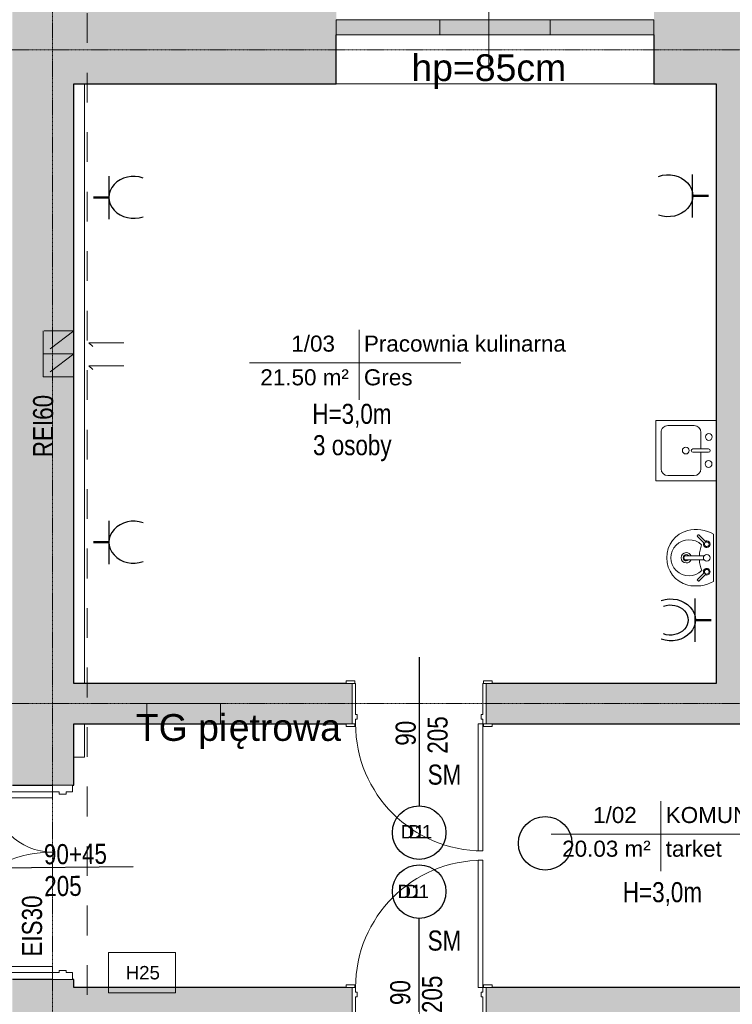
# Model space of a CAD drawing. Header units: centimetres. Extents: x 14504 to 44111, y -18976 to -7683.
# Tile 75 of 141: x 31451 to 31984, y -17299 to -16563. Entities that reach past the tile are written whole.
import ezdxf

# ---------------------------------------------------------------- set-up
doc = ezdxf.new("R2010")
doc.units = ezdxf.units.CM
doc.linetypes.add('Aligning Line 1_8_', pattern=[0.635, 0.3175, -0.3175])
doc.linetypes.add('Linia siatki', pattern=[0.9925, 0.47, -0.2175, 0.0875, -0.2175])
for name, color, linetype, lineweight in [('A-AREA-IDEN', 4, 'Continuous', 9), ('A-DETL', 6, 'Continuous', 9), ('A-DETL-MEDM', 33, 'Continuous', 25), ('A-DETL-THIN', 151, 'Continuous', 9), ('A-DOOR', 31, 'Continuous', 9), ('A-DOOR-FRAM', 31, 'Continuous', 18), ('A-FLOR', 192, 'Continuous', 9), ('A-GLAZ', 151, 'Continuous', 9), ('A-WALL', 4, 'Continuous', 9), ('A-WALL-PATT', 111, 'Continuous', 25), ('G-ANNO-TEXT', 8, 'Continuous', 9), ('I-WALL', 2, 'Continuous', 9), ('IE inst', 1, 'Continuous', 50), ('P-SANR-FIXT', 6, 'Continuous', 9), ('S-GRID', 8, 'Continuous', 9)]:
    doc.layers.add(name, color=color, linetype=linetype, lineweight=lineweight)
doc.styles.add('Arial_1', font='arial.ttf', dxfattribs={"height": 12})
doc.styles.add('Arial_2', font='arial.ttf', dxfattribs={"height": 18})
doc.styles.add('Arial_3', font='arial.ttf', dxfattribs={"width": 0.8, "height": 18})
doc.styles.add('Arial_5', font='arial.ttf', dxfattribs={"height": 15})

# ---------------------------------------------------------------- blocks, each defined once
blk = doc.blocks.new('wewnetrzne dwupanelowe - 900 x 2100mm-640922-4_Poziom piętra')
at = {"layer": 'A-DOOR'}
for p, q in [((-54.635, 17.3175), (-48.135, 17.3175)), ((-54.635, 15.3175), (-54.635, 17.3175)), ((-48.135, 15.3175), (-54.635, 15.3175)), ((-48.135, 17.3175), (-48.135, 15.3175)), ((48.135, 17.3175), (54.635, 17.3175)), ((48.135, 15.3175), (48.135, 17.3175)), ((54.635, 15.3175), (48.135, 15.3175)), ((54.635, 17.3175), (54.635, 15.3175)), ((-54.635, -14.6825), (-48.135, -14.6825)), ((-54.635, -16.6825), (-54.635, -14.6825)), ((-48.135, -14.6825), (-48.135, -16.6825)), ((48.135, -14.6825), (54.635, -14.6825)), ((48.135, -16.6825), (48.135, -14.6825)), ((54.635, -14.6825), (54.635, -16.6825)), ((-48.135, -16.6825), (-54.635, -16.6825)), ((54.635, -16.6825), (48.135, -16.6825))]:
    blk.add_line(p, q, dxfattribs=at)
at = {"layer": 'A-DOOR', "lineweight": 18}
for p, q in [((44, -14.6825), (47.5, -14.6825)), ((44, -109.6825), (44, -14.6825)), ((47.5, -14.6825), (47.5, -109.6825)), ((47.5, -109.6825), (44, -109.6825))]:
    blk.add_line(p, q, dxfattribs=at)
at = {"layer": 'A-DOOR'}
blk.add_arc((47.5, -14.6825), 95, 180, 270, dxfattribs=at)
at = {"layer": 'A-DOOR-FRAM'}
for p, q in [((-50, 15.3175), (-47.5, 15.3175)), ((-50, -14.6825), (-50, 15.3175)), ((-47.5, 15.3175), (-47.5, -7.69)), ((47.5, 15.3175), (50, 15.3175)), ((47.5, -7.69), (47.5, 15.3175)), ((50, 15.3175), (50, -14.6825)), ((-47.5, -14.6825), (-50, -14.6825)), ((-47.5, -7.69), (-46.23, -7.69)), ((-47.5, -11.1825), (-47.5, -14.6825)), ((-46.23, -11.1825), (-47.5, -11.1825)), ((-46.23, -7.69), (-46.23, -11.1825)), ((46.23, -7.69), (47.5, -7.69)), ((46.23, -11.1825), (46.23, -7.69)), ((47.5, -11.1825), (46.23, -11.1825)), ((47.5, -14.6825), (47.5, -11.1825)), ((50, -14.6825), (47.5, -14.6825))]:
    blk.add_line(p, q, dxfattribs=at)
blk = doc.blocks.new('wewnetrzne dwupanelowe - 900 x 2100mm-591853-4_Poziom piętra')
at = {"layer": 'A-DOOR', "lineweight": 18}
for p, q in [((47.5, 117.6825), (44, 117.6825)), ((44, 117.6825), (44, 22.6825)), ((47.5, 22.6825), (47.5, 117.6825)), ((44, 22.6825), (47.5, 22.6825))]:
    blk.add_line(p, q, dxfattribs=at)
at = {"layer": 'A-DOOR'}
for p, q in [((-48.135, 24.6825), (-54.635, 24.6825)), ((-54.635, 24.6825), (-54.635, 22.6825)), ((-54.635, 22.6825), (-48.135, 22.6825)), ((-48.135, 22.6825), (-48.135, 24.6825)), ((54.635, 24.6825), (48.135, 24.6825)), ((48.135, 24.6825), (48.135, 22.6825)), ((48.135, 22.6825), (54.635, 22.6825)), ((54.635, 22.6825), (54.635, 24.6825)), ((-48.135, -23.3175), (-54.635, -23.3175)), ((-54.635, -23.3175), (-54.635, -25.3175)), ((-54.635, -25.3175), (-48.135, -25.3175)), ((-48.135, -25.3175), (-48.135, -23.3175)), ((54.635, -23.3175), (48.135, -23.3175)), ((48.135, -23.3175), (48.135, -25.3175)), ((48.135, -25.3175), (54.635, -25.3175)), ((54.635, -25.3175), (54.635, -23.3175))]:
    blk.add_line(p, q, dxfattribs=at)
blk.add_arc((47.5, 22.6825), 95, 90, 180, dxfattribs=at)
at = {"layer": 'A-DOOR-FRAM'}
for p, q in [((-47.5, 22.6825), (-50, 22.6825)), ((-50, 22.6825), (-50, -23.3175)), ((-47.5, 19.1825), (-47.5, 22.6825)), ((47.5, 22.6825), (47.5, 19.1825)), ((50, 22.6825), (47.5, 22.6825)), ((50, -23.3175), (50, 22.6825)), ((-46.23, 19.1825), (-47.5, 19.1825)), ((-47.5, -23.3175), (-47.5, 15.69)), ((-47.5, 15.69), (-46.23, 15.69)), ((-46.23, 15.69), (-46.23, 19.1825)), ((47.5, 19.1825), (46.23, 19.1825)), ((46.23, 19.1825), (46.23, 15.69)), ((46.23, 15.69), (47.5, 15.69)), ((47.5, 15.69), (47.5, -23.3175)), ((-50, -23.3175), (-47.5, -23.3175)), ((47.5, -23.3175), (50, -23.3175))]:
    blk.add_line(p, q, dxfattribs=at)
blk = doc.blocks.new('Drzwi-korytarz-niesymetryczne-wpuszczane - 1350 x 2000mm-591046-4_Poziom piętra')
at = {"layer": 'A-DOOR', "lineweight": 18}
for p, q in [((-67.5, -6.365), (-67.5, 83.635)), ((-67.5, 83.635), (-63, 83.635)), ((-63, 83.635), (-63, -6.365)), ((67.5, 38.635), (63, 38.635)), ((63, 38.635), (63, -6.365)), ((67.5, -6.365), (67.5, 38.635)), ((-63, -6.365), (-67.5, -6.365)), ((63, -6.365), (67.5, -6.365))]:
    blk.add_line(p, q, dxfattribs=at)
at = {"layer": 'A-DOOR'}
for centre, radius, start, end in [((-67.5, -6.365), 90, 0, 90), ((67.5, -6.365), 45, 90, 180)]:
    blk.add_arc(centre, radius, start, end, dxfattribs=at)
at = {"layer": 'A-DOOR-FRAM'}
for p, q in [((-67.5, -6.365), (-72.5, -6.365)), ((-72.5, -6.365), (-72.5, -21.365)), ((-67.5, -11.34125), (-67.5, -6.365)), ((67.5, -6.365), (67.5, -11.34125)), ((72.5, -6.365), (67.5, -6.365)), ((72.5, -21.365), (72.5, -6.365)), ((-65.9125, -11.34125), (-67.5, -11.34125)), ((-65.9125, -16.44375), (-65.9125, -11.34125)), ((67.5, -11.34125), (65.9125, -11.34125)), ((65.9125, -11.34125), (65.9125, -16.44375)), ((-72.5, -21.365), (-67.5, -21.365)), ((-67.5, -21.365), (-67.5, -16.44375)), ((-67.5, -16.44375), (-65.9125, -16.44375)), ((65.9125, -16.44375), (67.5, -16.44375)), ((67.5, -16.44375), (67.5, -21.365)), ((67.5, -21.365), (72.5, -21.365))]:
    blk.add_line(p, q, dxfattribs=at)
blk = doc.blocks.new('Aluminum_2 szybowe - 160x140 wymiana-631431-4_Poziom piętra')
at = {"layer": 'A-GLAZ'}
blk.add_hatch(color=256, dxfattribs=at).paths.add_polyline_path([(22.84, 7.73), (22.84, 19.16), (-137.16, 19.16), (-137.16, 7.73), (-117.39, 7.73)])
for p, q in [((-137.16, 19.16), (22.84, 19.16)), ((-137.16, 7.73), (-137.16, 19.16)), ((22.84, 19.16), (22.84, 7.73)), ((22.84, 7.73), (-137.16, 7.73))]:
    blk.add_line(p, q, dxfattribs=at)
blk = doc.blocks.new('Lavabo mural - 05 - 440mm x 350mm-346807-4_Poziom piętra')
at = {"layer": 'P-SANR-FIXT'}
for p, q in [((17.65, 0), (-17.65, 0)), ((-17.19, -11.05), (-11.74, -5.6)), ((-16.1, -12.14), (-10.65, -6.69)), ((-1.5, -21.49), (-1.5, -7.07)), ((1.5, -21.49), (1.5, -7.07)), ((16.41, -12.14), (10.96, -6.69)), ((17.5, -11.05), (12.05, -5.6))]:
    blk.add_line(p, q, dxfattribs=at)
for centre, radius, start, end in [((5.33, -13.08), 26.44, 150.36495, 193.63505), ((-5.33, -13.08), 26.44, 346.36495, 29.63505), ((-10.13, -5.07), 2.5, 0, 180), ((-10.13, -5.07), 2.5, 180, 207.05328), ((-10.13, -5.07), 1.7, 360, 180), ((-10.13, -5.07), 1.7, 180, 198.05956), ((-10.13, -5.07), 1.7, 198.05956, 360), ((-10.13, -5.07), 2.5, 242.94672, 0), ((0, -5.07), 2.5, 0, 180), ((0, -5.07), 2.5, 180, 0), ((10.43, -5.07), 2.5, 360, 180), ((10.43, -5.07), 2.5, 180, 297.05328), ((10.43, -5.07), 1.7, 0, 180), ((10.43, -5.07), 1.7, 180, 0), ((10.43, -5.07), 2.5, 332.94672, 360), ((0, -18.36), 13.5, 135.46291, 45.05561), ((-0.16, 16.03), 26.66, 249.19864, 267.10928), ((-0.16, 16.03), 26.66, 273.5606, 291.31988), ((-0.59, -14.51), 20.35, 193.63505, 271.65578), ((0, -20.36), 3.86, 112.88275, 180), ((0, -20.36), 3.86, 180, 360), ((0, -20.36), 2.35, 129.68263, 180), ((0, -20.36), 2.35, 180, 360), ((0.59, -14.51), 20.35, 268.34422, 346.36495), ((0, -20.36), 3.86, 360, 67.11782), ((0, -20.36), 2.35, 360, 50.3185)]:
    blk.add_arc(centre, radius, start, end, dxfattribs=at)
for centre, major_axis, ratio, start_param, end_param in [((-16.65, -11.59), (-0.545, 0.545), 0.274309, 0, 3.141593), ((16.95, -11.59), (0.545, 0.545), 0.274309, 3.141593, 6.283185), ((0, -21.49), (-1.5, 0), 0.428525, 0, 3.141593)]:
    blk.add_ellipse(centre, major_axis=major_axis, ratio=ratio, start_param=start_param, end_param=end_param, dxfattribs=at)
blk = doc.blocks.new('Zlew kuchenny - typu wyspowego - 450 x 450mm-657858-4_Poziom piętra')
at = {"layer": 'P-SANR-FIXT'}
for p, q in [((-20.93, 22.27), (24.07, 22.27)), ((-20.93, -22.73), (-20.93, 22.27)), ((24.07, 22.27), (24.07, -22.73)), ((-12.04, 18.46), (15.18, 18.46)), ((-17.12, -6.22), (-17.12, 13.38)), ((20.26, 13.38), (20.26, -6.22)), ((0.3, -17.02), (0.3, -5.31)), ((2.84, -17.02), (2.84, -5.31)), ((0.3, -11.3), (-12.04, -11.3)), ((15.18, -11.3), (2.84, -11.3))]:
    blk.add_line(p, q, dxfattribs=at)
for centre, radius, start, end in [((-12.04, 13.38), 5.08, 90, 180), ((15.18, 13.38), 5.08, 360, 90), ((1.57, 0), 2.54, 360, 180), ((1.57, 0), 2.54, 180, 0), ((-12.04, -6.22), 5.08, 180, 270), ((1.57, -5.31), 1.27, 360, 180), ((15.18, -6.22), 5.08, 270, 0), ((-8.43, -17.02), 2.54, 0, 180), ((11.73, -17.23), 2.54, 360, 180), ((-8.43, -17.02), 2.54, 180, 0), ((1.57, -17.02), 1.27, 180, 0), ((11.73, -17.23), 2.54, 180, 0)]:
    blk.add_arc(centre, radius, start, end, dxfattribs=at)
blk = doc.blocks.new('Etyk_pom_1_mala - Etyk_pom_1_mala-219433-4_Poziom piętra')
at = {"layer": 'A-AREA-IDEN'}
for p, q in [((-0.0958, 0.1444), (-0.0958, -0.3781)), ((-0.9154, -0.1015), (0.6661, -0.1015))]:
    blk.add_line(p, q, dxfattribs=at)
blk = doc.blocks.new('2')
at = {"layer": 'IE inst', "linetype": 'Continuous', "lineweight": -3}
blk.add_line((230327.1, 30059.8), (230327.1, 30382.2), dxfattribs=at)
at = {"layer": 'IE inst'}
blk.add_line((230327.2, 30222.2), (230444.8, 30222.2), dxfattribs=at)
at = {"layer": 'IE inst', "linetype": 'Continuous', "lineweight": -3, "extrusion": (0, 0, -1)}
for centre, major_axis in [((230143.1, 30223.1), (185.4, 0)), ((230140.2, 30221.8), (133.5, 0))]:
    blk.add_ellipse(centre, major_axis=major_axis, ratio=0.845477, start_param=4.316789, end_param=8.249581, dxfattribs=at)

msp = doc.modelspace()

# ---------------------------------------------------------------- hatches: boundary and pattern name
at = {"layer": 'A-WALL-PATT', "lineweight": 9, "transparency": 33554610}
h = msp.add_hatch(color=256, dxfattribs=at)
h.paths.add_polyline_path([(31445.64, -18058.39), (31491.64, -18058.39), (31491.64, -17280.39), (31445.64, -17280.39), (31445.64, -18043.39)])
h.paths.add_polyline_path([(31475.64, -17135.39), (31491.64, -17135.39), (31491.64, -16518.39), (31445.64, -16518.39), (31445.64, -17135.39)])
h = msp.add_hatch(color=256, dxfattribs=at)
h.paths.add_polyline_path([(31971.64, -16611.39), (31991.64, -16611.39), (31991.64, -16548.39), (31925.1, -16548.39), (31925.1, -16611.39)])
h.paths.add_polyline_path([(31491.64, -16611.39), (31687.64, -16611.39), (31687.64, -16548.39), (31491.64, -16548.39)])
msp.add_hatch(color=256, dxfattribs=at).paths.add_polyline_path([(32011.64, -17059.39), (32011.64, -16611.39), (31971.64, -16611.39), (31971.64, -17059.39)])
h = msp.add_hatch(color=256, dxfattribs=at)
h.paths.add_polyline_path([(32052.86, -17089.39), (32052.86, -17059.39), (31799.64, -17059.39), (31799.64, -17089.39), (32031.87, -17089.39)])
h.paths.add_polyline_path([(31699.64, -17089.39), (31699.64, -17059.39), (31491.64, -17059.39), (31491.64, -17089.39), (31695, -17089.39)])
h = msp.add_hatch(color=256, dxfattribs=at)
h.paths.add_polyline_path([(32508.64, -17332.39), (32508.64, -17286.39), (32318.64, -17286.39), (32318.64, -17332.39), (32356.32, -17332.39)])
h.paths.add_polyline_path([(31799.64, -17332.39), (32218.64, -17332.39), (32218.64, -17286.39), (31799.64, -17286.39), (31799.64, -17293.38)])
h.paths.add_polyline_path([(31695, -17332.39), (31699.64, -17332.39), (31699.64, -17286.39), (31491.64, -17286.39), (31491.64, -17332.39), (31669.64, -17332.39)])

# ---------------------------------------------------------------- linework, layer by layer
at = {"layer": 'A-DETL', "linetype": 'Aligning Line 1_8_', "ltscale": 70}
for p, q in [((31501.57, -17336.43), (31501.57, -16512.43)), ((31491.64, -16795.89), (31468.64, -16795.89)), ((31468.64, -16795.89), (31468.64, -16813.1)), ((31491.64, -16795.89), (31468.64, -16813.1)), ((31491.64, -16813.1), (31491.64, -16795.89)), ((31502.84, -16804.72), (31528.84, -16804.72)), ((31528.84, -16804.72), (31502.84, -16804.72)), ((31502.84, -16804.72), (31505.67, -16807.55)), ((31468.64, -16813.1), (31491.64, -16813.1)), ((31491.64, -16813.1), (31468.64, -16813.1)), ((31468.64, -16813.1), (31468.64, -16830.31)), ((31491.64, -16813.1), (31468.64, -16830.31)), ((31491.64, -16830.31), (31491.64, -16813.1)), ((31502.84, -16821.93), (31528.84, -16821.93)), ((31528.84, -16821.93), (31502.84, -16821.93)), ((31502.84, -16821.93), (31505.67, -16824.76)), ((31468.64, -16830.31), (31491.64, -16830.31))]:
    msp.add_line(p, q, dxfattribs=at)
at = {"layer": 'A-DETL-MEDM'}
for p, q in [((31749.64, -17039.77), (31749.64, -17150.77)), ((31536, -17196.41), (31425.01, -17197.48)), ((31749.64, -17345.83), (31749.64, -17234.83))]:
    msp.add_line(p, q, dxfattribs=at)
for centre in [(31749.64, -17170.77), (31843.81, -17178.77), (31749.64, -17214.83)]:
    msp.add_circle(centre, 20, dxfattribs=at)
at = {"layer": 'A-DETL-THIN'}
for p, q in [((31801.6, -16491.49), (31801.6, -16601.49)), ((31546.19, -17074.39), (31546.19, -17089.39)), ((31601.13, -17074.39), (31546.19, -17074.39)), ((31601.13, -17089.39), (31601.13, -17074.39)), ((31546.19, -17089.39), (31601.13, -17089.39)), ((31517.57, -17260.39), (31567.57, -17260.39)), ((31517.57, -17290.39), (31517.57, -17260.39)), ((31567.57, -17260.39), (31567.57, -17290.39)), ((31567.57, -17290.39), (31517.57, -17290.39))]:
    msp.add_line(p, q, dxfattribs=at)
at = {"layer": 'A-FLOR'}
for p, q in [((31499.64, -16611.39), (31499.64, -17059.39)), ((31499.64, -17089.39), (31499.64, -17114.39)), ((31499.64, -17114.39), (31491.64, -17114.39))]:
    msp.add_line(p, q, dxfattribs=at)
at = {"layer": 'A-WALL', "lineweight": 25}
for p, q in [((31687.64, -16611.39), (31687.64, -16574.82)), ((31925.1, -16574.82), (31925.1, -16611.39)), ((31491.64, -17059.39), (31491.64, -16611.39)), ((31491.64, -16611.39), (31687.64, -16611.39)), ((31925.1, -16611.39), (31971.64, -16611.39)), ((31695, -17059.39), (31491.64, -17059.39)), ((31971.64, -17059.39), (31804.27, -17059.39)), ((31491.64, -17135.39), (31491.64, -17089.39)), ((31491.64, -17089.39), (31695, -17089.39)), ((31804.27, -17089.39), (32142, -17089.39)), ((31445.64, -17135.39), (31475.64, -17135.39)), ((31490.64, -17135.39), (31491.64, -17135.39)), ((31475.64, -17280.39), (31445.64, -17280.39)), ((31491.64, -17280.39), (31490.64, -17280.39)), ((31491.64, -17286.39), (31491.64, -17280.39)), ((31695, -17286.39), (31491.64, -17286.39)), ((32214, -17286.39), (31804.27, -17286.39))]:
    msp.add_line(p, q, dxfattribs=at)
at = {"layer": 'A-WALL'}
msp.add_line((31925.1, -16611.39), (31687.64, -16611.39), dxfattribs=at)
at = {"layer": 'I-WALL', "lineweight": 25}
msp.add_line((31971.64, -16611.39), (31971.64, -17059.39), dxfattribs=at)
at = {"layer": 'IE inst', "linetype": 'Continuous', "lineweight": -3}
for p, q in [((31517.91, -16712.47), (31517.91, -16680.22)), ((31953.99, -16711.25), (31953.99, -16679)), ((31517.91, -16970.11), (31517.91, -16937.87))]:
    msp.add_line(p, q, dxfattribs=at)
at = {"layer": 'IE inst'}
for p, q in [((31517.9, -16696.22), (31506.14, -16696.22)), ((31953.99, -16695), (31965.76, -16695)), ((31517.9, -16953.87), (31506.14, -16953.87))]:
    msp.add_line(p, q, dxfattribs=at)
at = {"layer": 'IE inst', "linetype": 'Continuous', "lineweight": -3}
for centre in [(31536.31, -16696.14), (31536.31, -16953.78)]:
    msp.add_ellipse(centre, major_axis=(-18.54, 0), ratio=0.845477, start_param=4.316789, end_param=8.249581, dxfattribs=at)
at = {"layer": 'IE inst', "linetype": 'Continuous', "lineweight": -3, "extrusion": (0, 0, -1)}
msp.add_ellipse((31935.59, -16694.92), major_axis=(18.54, 0), ratio=0.845477, start_param=4.316789, end_param=8.249581, dxfattribs=at)
at = {"layer": 'S-GRID', "linetype": 'Linia siatki'}
for p, q in [((31475.64, -16156.79), (31475.64, -18769.34)), ((29444.34, -16585.89), (32937.23, -16585.89)), ((29444.34, -17074.39), (32937.23, -17074.39))]:
    msp.add_line(p, q, dxfattribs=at)

# ---------------------------------------------------------------- block references
at = {"layer": 'A-AREA-IDEN', "xscale": 99.99999999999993, "yscale": 99.99999999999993, "zscale": 99.99999999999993}
for p in [(31714.27, -16809.58), (31939.84, -17161.78)]:
    msp.add_blockref('Etyk_pom_1_mala - Etyk_pom_1_mala-219433-4_Poziom piętra', p, dxfattribs=at)
at = {"layer": 'A-DOOR'}
for name, p in [('wewnetrzne dwupanelowe - 900 x 2100mm-640922-4_Poziom piętra', (31749.64, -17074.71)), ('wewnetrzne dwupanelowe - 900 x 2100mm-591853-4_Poziom piętra', (31749.64, -17309.07))]:
    msp.add_blockref(name, p, dxfattribs=at)
at = {"layer": 'A-DOOR', "rotation": 89.99999999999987}
msp.add_blockref('Drzwi-korytarz-niesymetryczne-wpuszczane - 1350 x 2000mm-591046-4_Poziom piętra', (31469.27, -17207.89), dxfattribs=at)
at = {"layer": 'A-GLAZ'}
for p in [(31824.8, -16582.55), (31902.26, -16582.55)]:
    msp.add_blockref('Aluminum_2 szybowe - 160x140 wymiana-631431-4_Poziom piętra', p, dxfattribs=at)
at = {"layer": 'IE inst', "xscale": 0.1000000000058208, "yscale": 0.09999999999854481, "zscale": 0.1}
msp.add_blockref('2', (8923.29, -20034.13), dxfattribs=at)
at = {"layer": 'P-SANR-FIXT'}
for name, p, rotation in [('Zlew kuchenny - typu wyspowego - 450 x 450mm-657858-4_Poziom piętra', (31948.9, -16886.9), 89.99999999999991), ('Lavabo mural - 05 - 440mm x 350mm-346807-4_Poziom piętra', (31969.64, -16965.42), 269.9999999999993)]:
    msp.add_blockref(name, p, dxfattribs=dict(at, rotation=rotation))

# ---------------------------------------------------------------- texts
at = {"layer": 'A-AREA-IDEN', "char_height": 12, "attachment_point": 1, "style": 'Arial_1'}
for s, insert, width in [('1/03', (31654.08, -16799.41), 42.4894), ('Pracownia kulinarna', (31708.36, -16799.41), 194.8101), ('21.50 m²', (31630.95, -16824.58), 85.7806), ('Gres', (31708.36, -16824.58), 47.2996), ('1/02', (31879.65, -17151.61), 42.4894), ('KOMUNIKACJA', (31933.93, -17151.61), 156.3291), ('20.03 m²', (31856.51, -17176.78), 85.7806), ('tarket', (31933.93, -17176.78), 55.3164)]:
    msp.add_mtext(s, dxfattribs=dict(at, insert=insert, width=width))
at = {"layer": 'G-ANNO-TEXT', "attachment_point": 1}
for s, insert, char_height, width, style in [('hp=85cm', (31743.85, -16589.22), 20, 143.5021, 'Arial_5'), ('H=3,0m', (31669.79, -16850.38), 15, 91.3924, 'Arial_3'), ('3 osoby', (31670.3, -16873.78), 15, 87.3839, 'Arial_3'), ('TG pi', (31537.89, -17082.22), 20, 84.1772, 'Arial_5'), ('ętrowa', (31607.35, -17082.22), 20, 101.8143, 'Arial_5'), ('SM', (31755.98, -17119.92), 15, 38.481, 'Arial_3'), ('D1', (31735.9, -17165.13), 10, 21.6456, 'Arial_2'), ('D1', (31741.59, -17165.13), 10, 21.6456, 'Arial_2'), ('D1', (31733.5, -17209.7), 10, 21.6456, 'Arial_2'), ('D1', (31739.19, -17209.7), 10, 21.6456, 'Arial_2'), ('H=3,0m', (31901.87, -17207.75), 15, 91.3924, 'Arial_3'), ('SM', (31755.98, -17243.92), 15, 38.481, 'Arial_3'), ('H25', (31530.27, -17270.42), 10, 30.4641, 'Arial_2')]:
    msp.add_mtext(s, dxfattribs=dict(at, insert=insert, char_height=char_height, width=width, style=style))
at = {"layer": 'G-ANNO-TEXT', "char_height": 15, "attachment_point": 1, "style": 'Arial_3'}
for s, insert, width, rotation in [('REI60', (31461.06, -16890.31), 71.3502, 90), ('205', (31755.87, -17111.79), 43.2911, 90), ('90', (31732.05, -17105.83), 28.8607, 90), ('90+45', (31469.12, -17179.47), 72.9536, 0.55377), ('205', (31469.35, -17203.28), 43.2911, 0.55377), ('EIS30', (31452.79, -17263.39), 69.7468, 90), ('205', (31751.8, -17305.55), 43.2911, 90), ('90', (31727.99, -17299.6), 28.8607, 90)]:
    msp.add_mtext(s, dxfattribs=dict(at, insert=insert, width=width, rotation=rotation))

doc.saveas('drawing.dxf')
